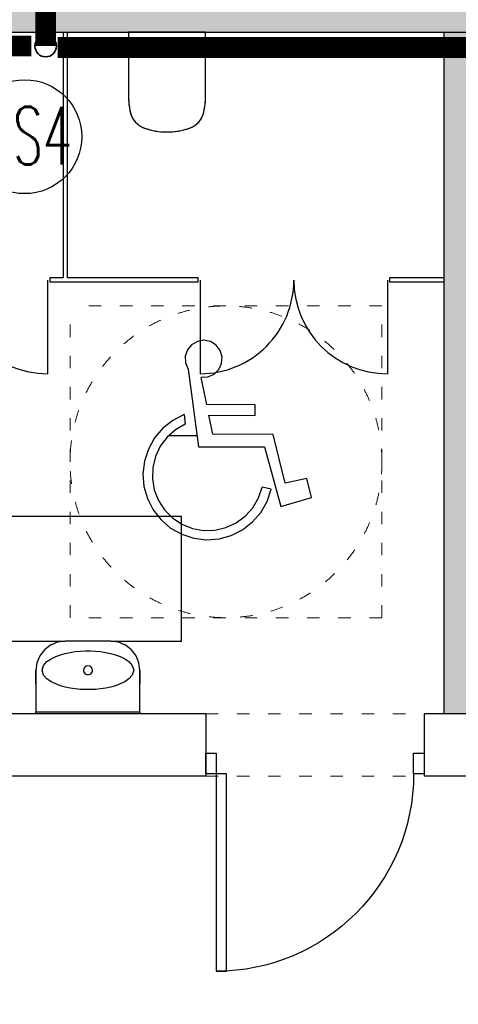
# Model space of a CAD drawing. Header units: millimetres. Extents: x 3698380 to 4312681, y 939872 to 1104488.
# Tile 47 of 93: x 3979701 to 3981810, y 1046533 to 1051270. Entities that reach past the tile are written whole.
import ezdxf
from ezdxf.lldxf.tags import DXFTag

# ---------------------------------------------------------------- set-up
doc = ezdxf.new("R2010")
doc.units = ezdxf.units.MM
doc.header["$LTSCALE"] = 10
for name, pattern in [('ACAD_ISO03W100', [30, 12, -18]), ('ACAD_ISO10W100', [18, 12, -3, 0, -3]), ('CENTER', [2, 1.25, -0.25, 0.25, -0.25])]:
    doc.linetypes.add(name, pattern=pattern)
for name, color, linetype, lineweight in [('0 20 cienka', 8, 'Continuous', 20), ('A-DOOR', 7, 'Continuous', 9), ('HVAC_KS_odpływowe', 22, 'Continuous', 35), ('HVAC_KS_podposadz', 96, 'DASHED', 60), ('HVAC_KS_podstropowa', 54, 'ACAD_ISO10W100', 35), ('IS_Grafika', 7, 'Continuous', 20), ('P-SANR-FIXT', 7, 'Continuous', 9)]:
    doc.layers.add(name, color=color, linetype=linetype, lineweight=lineweight)
for name, color, linetype in [('15_LINIA_CIENKA', 1, 'Continuous'), ('A_bloki', 252, 'Continuous'), ('A_kreskowanie', 8, 'Continuous'), ('A_podciąg', 8, '300118_49_XR_0034$0$300118_49_XR_0033$0$( Dashed )'), ('A_sc_istn', 252, 'Continuous'), ('A_sc_proj', 2, 'Continuous'), ('A_stolarka', 252, 'Continuous'), ('A_wymiary', 1, 'Continuous'), ('MUREK', 6, 'Continuous'), ('W', 8, 'CENTER')]:
    doc.layers.add(name, color=color, linetype=linetype)
doc.styles.add('253.Legenda_wodkan$0$simplex', font='simplex.shx')
tags = doc.linetypes.add('300118_49_XR_0034$0$300118_49_XR_0033$0$( Dashed )', pattern=[0.75, 0.5, -0.25]).pattern_tags.tags
tags[6:7] = [DXFTag(74, 4), DXFTag(75, 0), DXFTag(340, '0'), DXFTag(46, 1.0), DXFTag(50, 0.0), DXFTag(44, 0.0), DXFTag(45, 0.0)]
tags[4:5] = [DXFTag(74, 4), DXFTag(75, 0), DXFTag(340, '0'), DXFTag(46, 1.0), DXFTag(50, 0.0), DXFTag(44, 0.0), DXFTag(45, 0.0)]
tags = doc.linetypes.add('DASHED', pattern=[19.049999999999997, 12.7, -6.35]).pattern_tags.tags
tags[6:7] = [DXFTag(74, 4), DXFTag(75, 0), DXFTag(340, '0'), DXFTag(46, 1.0), DXFTag(50, 0.0), DXFTag(44, 0.0), DXFTag(45, 0.0)]
tags[4:5] = [DXFTag(74, 4), DXFTag(75, 0), DXFTag(340, '0'), DXFTag(46, 1.0), DXFTag(50, 0.0), DXFTag(44, 0.0), DXFTag(45, 0.0)]

# ---------------------------------------------------------------- blocks, each defined once
blk = doc.blocks.new('BS_WC WISZĄCE 2 - PlumbingFixture_GroheLimited_EuroCeramicFloorstandingWC_39329000_METRIC - 39329000-V9-1 PIĘTRO')
at = {"layer": 'A_bloki'}
for p, q in [((-18.54370962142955, 30.72252074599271), (-18.54370962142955, 8.59727950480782)), ((18.54370962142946, 8.59727950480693), (18.54370962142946, 30.72252074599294)), ((-18.54370962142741, 8.597279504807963), (-18.54370962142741, 8.229790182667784e-12)), ((-10.23779300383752, 5.425816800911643), (-10.23779300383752, 4.104463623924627)), ((-5.264949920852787, 4.104463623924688), (-5.264949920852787, 5.358769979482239)), ((5.26494992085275, 5.358771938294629), (5.26494992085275, 4.104463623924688)), ((10.23779300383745, 4.104463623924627), (10.23779300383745, 5.425817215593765)), ((18.54370962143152, 6.064055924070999e-12), (18.54370962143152, 8.597279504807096)), ((-18.54370962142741, 8.229790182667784e-12), (18.54370962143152, 6.064055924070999e-12)), ((-10.2377930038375, 4.104463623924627), (-7.751371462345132, 2.668927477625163)), ((-7.751371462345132, 2.668927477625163), (-5.264949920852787, 4.104463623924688)), ((5.264949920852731, 4.104463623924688), (7.751371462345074, 2.668927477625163)), ((7.751371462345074, 2.668927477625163), (10.23779300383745, 4.104463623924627))]:
    blk.add_line(p, q, dxfattribs=at)
at = {"layer": 'A_bloki', "flags": 128}
for points in [[(-5.51336511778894, 47.56143922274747), (-6.162036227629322, 47.45123421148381), (-7.45033142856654, 47.17895055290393), (-8.72670768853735, 46.8553666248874), (-9.989123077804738, 46.48100009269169), (-10.72118655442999, 46.23840201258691)], [(-0.07288132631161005, 48.02701093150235), (-0.9311025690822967, 48.01989898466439), (-2.246322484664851, 47.95634200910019), (-3.557948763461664, 47.84024110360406), (-4.863883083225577, 47.67178200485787), (-5.359352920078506, 47.5876048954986)], [(10.721186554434, 46.23840201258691), (9.467886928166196, 46.64223732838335), (8.199440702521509, 46.99563100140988), (6.917877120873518, 47.29801767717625), (5.625246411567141, 47.54891360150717), (4.323616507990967, 47.74791739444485), (3.01506974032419, 47.89471069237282), (1.701699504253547, 47.98905865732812), (0.3856069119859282, 48.03081035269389), (0.05966649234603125, 48.0281093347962)], [(-10.72118655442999, 46.23840201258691), (-11.12443547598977, 46.09042121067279), (-11.52144418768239, 45.92643312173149), (-11.91157756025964, 45.74670009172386), (-12.29421146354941, 45.55150965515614), (-12.66873376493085, 45.34117407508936), (-13.0345453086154, 45.11602984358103), (-13.39106087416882, 44.87643714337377), (-13.7377101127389, 44.62277927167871), (-14.07393845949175, 44.35546202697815), (-14.39920802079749, 44.07491305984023), (-14.71299843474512, 43.78158118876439), (-15.0148077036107, 43.47593568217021), (-15.30415299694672, 43.15846550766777), (-15.58057142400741, 42.82967854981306), (-15.84362077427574, 42.49010079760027), (-16.09288022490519, 42.14027550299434), (-16.32795101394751, 41.78076231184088), (-16.5484570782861, 41.41213636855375), (-16.75404565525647, 41.03498739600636), (-16.94438784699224, 40.64991875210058), (-17.11917914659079, 40.25754646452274), (-17.27813992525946, 39.85849824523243), (-17.42101587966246, 39.45341248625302), (-17.54757843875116, 39.04293723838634), (-17.65762512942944, 38.62772917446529), (-17.71417994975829, 38.38333278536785)], [(17.71417994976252, 38.38333278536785), (17.61386127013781, 38.8009979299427), (17.49692068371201, 39.21431730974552), (17.36354527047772, 39.62262970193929), (17.21394840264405, 40.02528189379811), (17.04836940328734, 40.42162972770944), (16.86707316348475, 40.81103913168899), (16.67034971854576, 41.19288713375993), (16.45851378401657, 41.56656285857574), (16.23190425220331, 41.93146850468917), (15.99088365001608, 42.2870203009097), (15.73583755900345, 42.63264944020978), (15.46717399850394, 42.96780298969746), (15.18532277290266, 43.2919447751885), (14.89073478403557, 43.60455623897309), (14.58388130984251, 43.90513726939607), (14.26525325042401, 44.19320700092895), (13.93536034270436, 44.46830458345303), (13.59473034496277, 44.72998991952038), (13.24390819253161, 44.97784436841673), (12.88345512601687, 45.21147141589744), (12.5139477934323, 45.43049730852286), (12.13597732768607, 45.6345716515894), (11.75014840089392, 45.82336796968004), (11.35707825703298, 45.99658422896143), (10.95739572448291, 46.1539433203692), (10.721186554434, 46.23840201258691)], [(-17.71417994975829, 38.38333278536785), (-17.99256683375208, 36.97919694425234), (-18.2145805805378, 35.5650517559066), (-18.31455525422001, 34.70500495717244)], [(18.31993712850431, 34.67203175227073), (18.28633751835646, 35.00690711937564), (18.08658620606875, 36.42436827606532), (17.83031134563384, 37.83270769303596), (17.71417994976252, 38.38333278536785)], [(-18.34100522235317, 34.4774652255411), (-18.37986601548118, 34.14315955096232), (-18.4881587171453, 32.71579505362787), (-18.53928544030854, 31.28524174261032), (-18.54370962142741, 30.72252074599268)], [(18.54370962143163, 30.72252074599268), (18.51508219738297, 32.15370109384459), (18.42924572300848, 33.58259185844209), (18.34280615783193, 34.44410426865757)]]:
    blk.add_lwpolyline(points, dxfattribs=at)
at = {"layer": 'A_bloki'}
for centre, radius, start, end in [((-3.553157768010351e-14, 15.11200679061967), 32.92106196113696, 70.99422536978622, 109.0057746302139), ((-7.22378424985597, 36.08453277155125), 10.73931484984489, 109.0057746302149, 167.639929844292), ((7.223784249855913, 36.08453277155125), 10.73931484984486, 12.36007015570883, 70.994225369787), ((17.24534205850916, 30.72252074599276), 35.78905167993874, 167.6399298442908, 179.9999999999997), ((-17.24534205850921, 30.72252074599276), 35.78905167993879, 359.9999999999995, 12.36007015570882), ((-15.4437096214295, 8.597279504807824), 3.100000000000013, 179.9999999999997, 214.9859629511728), ((15.44370962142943, 8.597279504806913), 3.100000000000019, 325.0140370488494, 359.9999999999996)]:
    blk.add_arc(centre, radius, start, end, dxfattribs=at)
for points, knots in [([(-17.98351650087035, 6.819814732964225), (-17.86784848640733, 6.660448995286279), (-17.61573005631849, 6.364490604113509), (-17.23861880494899, 6.078665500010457), (-16.95787159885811, 5.918770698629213), (-16.79138086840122, 5.839097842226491), (-16.66420968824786, 5.785944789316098), (-16.53468892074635, 5.737780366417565), (-16.40260448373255, 5.694259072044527), (-16.26799518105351, 5.656748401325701), (-16.13082796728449, 5.626180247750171), (-15.9911043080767, 5.602104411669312), (-15.80141332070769, 5.576589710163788), (-15.65532375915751, 5.564636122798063), (-15.55623284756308, 5.559441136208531)], [-1, -1, -1, -1, -0.8, -0.6, -0.5, -0.45, -0.4, -0.35, -0.3, -0.25, -0.2, -0.15, -0.1, 0, 0, 0, 0]), ([(15.55623284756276, 5.559441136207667), (15.70467278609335, 5.567196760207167), (15.88554221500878, 5.584698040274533), (16.09556074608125, 5.620054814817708), (16.23370629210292, 5.647909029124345), (16.40293418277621, 5.692953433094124), (16.56744773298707, 5.749334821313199), (16.69608002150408, 5.798994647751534), (16.88654574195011, 5.880280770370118), (17.20110647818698, 6.050164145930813), (17.61562797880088, 6.364429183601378), (17.86783597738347, 6.660435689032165), (17.983516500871, 6.81981473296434)], [-1, -1, -1, -1, -0.85, -0.8125, -0.7749999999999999, -0.7, -0.625, -0.5875, -0.55, -0.4, -0.2, 0, 0, 0, 0])]:
    blk.add_open_spline(points, degree=3, knots=knots, dxfattribs=at)
blk.add_open_spline([(-15.55623284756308, 5.559441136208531), (-14.52001335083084, 5.523986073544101), (-12.44729499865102, 5.463103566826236), (-9.337274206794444, 5.400771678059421), (-6.226625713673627, 5.352943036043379), (-3.115191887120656, 5.332298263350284), (-0.0002894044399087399, 5.329751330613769), (3.114639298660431, 5.332295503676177), (6.226330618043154, 5.35293982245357), (9.337242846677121, 5.40077078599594), (12.4473205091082, 5.463103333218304), (14.5200342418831, 5.523986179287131), (15.55623284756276, 5.559441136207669)], degree=3, dxfattribs=at)
blk = doc.blocks.new('Umywalka toaletowa - 35x50 cm-976482-1 PIĘTRO')
at = {"layer": 'A_bloki'}
for p, q in [((11.00000000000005, 34.99999999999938), (-10.99999999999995, 34.99999999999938)), ((-24.99999999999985, 20.99999999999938), (-24.99999999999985, 0.9999999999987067)), ((25.00000000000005, 0.9999999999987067), (25.00000000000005, 20.99999999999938)), ((-24.99999999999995, 0.9999999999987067), (25.00000000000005, 0.9999999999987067))]:
    blk.add_line(p, q, dxfattribs=at)
at = {"layer": 'A_bloki', "flags": 128}
for points in [[(-10.99999999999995, 34.99999999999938), (-14.62346602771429, 34.52295895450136), (-17.99999858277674, 33.12435337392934), (-20.89949493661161, 30.89949493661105), (-23.12435337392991, 27.99999858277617), (-24.52295895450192, 24.62346602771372), (-24.99999999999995, 20.99999999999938)], [(25.00000000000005, 20.99999999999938), (24.52295895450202, 24.62346602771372), (23.12435337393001, 27.99999858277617), (20.89949493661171, 30.89949493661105), (17.99999858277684, 33.12435337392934), (14.62346602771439, 34.52295895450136), (11.00000000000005, 34.99999999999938)], [(-22, 20.99999999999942), (-21.31787070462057, 23.30611519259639), (-19.71241558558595, 25.1441487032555), (-17.71818544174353, 26.53251656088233), (-15.52500024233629, 27.61293609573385), (-13.24239032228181, 28.45314493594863), (-10.89961226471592, 29.10734323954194), (-8.503794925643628, 29.60789312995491), (-6.088386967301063, 29.96880537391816), (-3.660837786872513, 30.2032084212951), (-1.218465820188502, 30.319007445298), (1.22197154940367, 30.31892482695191), (3.662323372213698, 30.20310204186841), (6.087405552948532, 29.96892527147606), (8.50903219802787, 29.60696157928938), (10.89662272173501, 29.10806648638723), (13.23706187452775, 28.45484834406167), (15.52654423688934, 27.61228363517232), (17.71262779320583, 26.53571856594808), (19.71801601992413, 25.13935062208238), (21.31455275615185, 23.3116284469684), (22, 20.99999999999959)], [(-25.00000000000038, 14.5513859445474), (-25.00000000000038, 15.38581467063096), (-25.00000000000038, 17.304047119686), (-25.00000000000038, 19.17255229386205), (-25.00000000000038, 20.99999999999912)], [(22, 20.99999999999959), (21.31455275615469, 18.68837155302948), (19.71801601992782, 16.86064937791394), (17.71262779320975, 15.46428143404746), (15.52654423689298, 14.38771636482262), (13.23706187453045, 13.54515165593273), (10.89662272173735, 12.89193351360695), (8.509032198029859, 12.39303842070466), (6.087405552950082, 12.03107472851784), (3.662323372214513, 11.79689795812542), (1.221971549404, 11.68107517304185), (-1.218465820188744, 11.68099255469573), (-3.660837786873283, 11.79679157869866), (-6.088386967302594, 12.03119462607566), (-8.503794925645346, 12.39210687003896), (-10.89961226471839, 12.8926567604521), (-13.24239032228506, 13.54685506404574), (-15.52500024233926, 14.38706390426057), (-17.71818544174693, 15.46748343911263), (-19.71241558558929, 16.85585129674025), (-21.31787070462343, 18.69388480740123), (-22, 20.99999999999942)], [(24.99999999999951, 20.99999999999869), (24.99999999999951, 19.17255229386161), (24.99999999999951, 17.30404711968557), (24.99999999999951, 15.38581467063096), (24.99999999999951, 14.55138594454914)], [(-25.00000000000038, -4.331468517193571e-13), (-25.00000000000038, 0.7225538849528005), (-25.00000000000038, 0.8825752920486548)], [(24.99999999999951, 0.8562640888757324), (24.99999999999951, 0.7225538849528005), (24.99999999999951, -8.662937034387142e-13)]]:
    blk.add_lwpolyline(points, dxfattribs=at)
at = {"layer": 'A_bloki'}
for centre, radius, start, end in [((-1.174046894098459e-31, 20.99999999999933), 2.187500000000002, 3.81666561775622e-14, 179.9999999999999), ((-3.978748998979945e-17, 20.99999999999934), 2.187500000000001, 180, 2.544443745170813e-13)]:
    blk.add_arc(centre, radius, start, end, dxfattribs=at)
for points in [[(-24.99999999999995, -6.155386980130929e-27), (-24.99999999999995, 0.222222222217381), (-24.99999999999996, 0.5925925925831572), (-24.99999999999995, 0.9259259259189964), (-24.99999999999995, 0.9999999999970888), (-24.99999999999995, 0.9999999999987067)], [(25.00000000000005, 0.9999999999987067), (25.00000000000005, 0.999999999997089), (25.00000000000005, 0.9259259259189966), (25.00000000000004, 0.5925925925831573), (25.00000000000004, 0.222222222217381), (25.00000000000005, 1.566648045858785e-17)]]:
    blk.add_open_spline(points, degree=3, dxfattribs=at)
at = {"layer": 'A_podciąg'}
for p, q in [((-45.00000000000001, 94.99999999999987), (-45.00000000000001, 34.99999999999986)), ((45, 94.99999999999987), (-45, 94.99999999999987)), ((45, 34.99999999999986), (45, 94.99999999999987)), ((-45.00000000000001, 34.99999999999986), (-11.00000000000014, 34.99999999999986)), ((11.00000000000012, 34.99999999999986), (44.99999999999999, 34.99999999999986))]:
    blk.add_line(p, q, dxfattribs=at)
blk = doc.blocks.new('Drzwi-dwuskrzydłowe-panelowe - D 80x200 OŚCIEŻNICA-1 DRZWI-5-976485-1 PIĘTRO')
at = {"layer": 'A_bloki'}
for p, q in [((-45, -1.015187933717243e-14), (-45, -44.99999999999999)), ((44.99999999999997, -1.015187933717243e-14), (44.99999999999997, -44.99999999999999))]:
    blk.add_line(p, q, dxfattribs=at)
for centre, radius, start, end in [((-45.00000000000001, 0), 44.99999999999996, 270, 3.62583233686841e-13), ((44.99999999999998, 0), 45.00000000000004, 179.9999999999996, 269.9999999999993)]:
    blk.add_arc(centre, radius, start, end, dxfattribs=at)
blk = doc.blocks.new('A$C39F57054')
at = {"layer": '15_LINIA_CIENKA', "color": 8, "lineweight": 25}
for p, q in [((21.78449639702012, 79.55236605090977), (19.47442428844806, 78.2085533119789)), ((24.42062833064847, 79.99202747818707), (21.78449639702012, 79.55236605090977)), ((27.04182348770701, 79.47066523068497), (24.42062833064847, 79.99202747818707)), ((29.30901741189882, 78.05572007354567), (27.04182348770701, 79.47066523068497)), ((17.7892311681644, 76.13441803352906), (16.94690503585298, 73.59825979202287)), ((19.47442428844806, 78.2085533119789), (17.7892311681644, 76.13441803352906)), ((30.92893744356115, 75.93022210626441), (29.30901741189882, 78.05572007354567)), ((31.69203897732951, 73.3691149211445), (30.92893744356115, 75.93022210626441)), ((16.94690503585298, 73.59825979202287), (17.0564049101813, 70.92814310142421)), ((31.49961108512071, 70.70369030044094), (31.69203897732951, 73.3691149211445)), ((17.0564049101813, 70.92814310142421), (18.10356670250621, 68.46946082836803)), ((18.10356670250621, 68.46946348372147), (22.27099543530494, 37.33878469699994)), ((28.46811557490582, 66.40792601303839), (30.37654525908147, 68.27873399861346)), ((30.37654525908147, 68.27873399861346), (31.49961108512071, 70.70369030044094)), ((25.53243016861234, 54.23263118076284), (23.32941357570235, 65.0169103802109)), ((23.35228111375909, 65.19376230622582), (26.0211867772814, 65.33326453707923)), ((26.0211867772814, 65.33326453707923), (28.46811557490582, 66.40792601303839)), ((45.01418242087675, 54.15263862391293), (25.53243016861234, 54.23263118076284)), ((44.99668239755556, 49.89134683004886), (45.01418242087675, 54.15263862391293)), ((11.91275569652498, 47.85713105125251), (7.928609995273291, 44.69779747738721)), ((16.43553432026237, 50.18090528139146), (11.91275569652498, 47.85713105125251)), ((16.43553564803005, 50.18090528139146), (16.94612870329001, 46.36677918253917)), ((27.96010248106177, 42.34860236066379), (26.40367274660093, 49.96769092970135)), ((26.40367274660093, 49.96769092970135), (44.99668239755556, 49.89134683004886)), ((7.928609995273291, 44.69779747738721), (4.635395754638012, 40.82367370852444)), ((13.01574452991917, 44.11568012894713), (9.621549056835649, 41.11664329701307)), ((16.94612604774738, 46.36677785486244), (13.01574452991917, 44.11568012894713)), ((4.635395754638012, 40.82367370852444), (2.158999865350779, 36.38285256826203)), ((9.621549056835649, 41.11664329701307), (6.903666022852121, 37.49347997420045)), ((52.20842873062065, 42.24903718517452), (27.96010248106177, 42.34860236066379)), ((57.0176396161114, 22.69261753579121), (52.20842873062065, 42.24903718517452)), ((2.158999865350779, 36.38285256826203), (0.5940854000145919, 31.54508953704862)), ((6.903666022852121, 37.49347997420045), (4.974300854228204, 33.39576929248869)), ((22.27099543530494, 37.33878469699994), (48.72371202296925, 37.23016940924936)), ((48.72371202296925, 37.23016940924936), (55.23871046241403, 13.29582881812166)), ((4.974300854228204, 33.39576929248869), (3.913105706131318, 28.99268165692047)), ((0.5940854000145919, 31.54508953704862), (0.0004730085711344, 26.49531365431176)), ((3.913105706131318, 28.99268165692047), (3.763891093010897, 24.46599469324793)), ((0.0004730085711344, 26.49531365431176), (0.4008542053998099, 21.42655839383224)), ((3.763891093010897, 24.46599469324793), (4.532817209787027, 20.00258871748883)), ((65.67735487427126, 24.57761525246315), (57.0176396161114, 22.69261753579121)), ((67.53583345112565, 17.02021986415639), (65.67735487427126, 24.57761525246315)), ((0.4008542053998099, 21.42655839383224), (1.779923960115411, 16.53258273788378)), ((4.532817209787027, 20.00258871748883), (6.188139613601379, 15.78673154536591)), ((46.29600425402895, 16.77124433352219), (47.74245862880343, 21.06323951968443)), ((51.36562866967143, 20.24064319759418), (47.74245995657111, 21.06323885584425)), ((49.76038438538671, 15.41611133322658), (51.36562999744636, 20.24064386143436)), ((1.779923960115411, 16.53258273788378), (4.084965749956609, 12.0004645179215)), ((44.011790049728, 12.86020105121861), (46.29600425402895, 16.77124433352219)), ((55.23871046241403, 13.29582881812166), (67.53583345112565, 17.02021986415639)), ((4.084965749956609, 12.0004645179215), (7.227866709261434, 8.003449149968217)), ((6.188139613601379, 15.78673154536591), (8.661519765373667, 11.99247115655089)), ((8.661519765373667, 11.99247115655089), (11.85084632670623, 8.776450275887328)), ((40.9841172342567, 9.491573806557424), (44.011790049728, 12.86020105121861)), ((47.24700375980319, 10.99611439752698), (49.76038438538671, 15.41611133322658)), ((7.227866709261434, 8.003449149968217), (11.08848584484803, 4.69432712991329)), ((11.85084632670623, 8.776450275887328), (15.62445073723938, 6.271439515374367)), ((37.3379806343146, 6.804433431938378), (40.9841172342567, 9.491573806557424)), ((43.92156390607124, 7.149612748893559), (47.24700375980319, 10.99611439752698)), ((11.08848584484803, 4.69432712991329), (15.51924656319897, 2.19959344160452)), ((15.62445073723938, 6.271439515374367), (19.82654303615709, 4.580856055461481)), ((19.82654303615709, 4.580856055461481), (24.28364351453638, 3.774494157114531)), ((28.81174467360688, 3.88564376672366), (33.22390781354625, 4.909716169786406)), ((33.22390781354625, 4.909716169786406), (37.3379806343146, 6.804433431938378)), ((35.36916415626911, 1.737699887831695), (39.91118357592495, 4.023643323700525)), ((39.91118357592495, 4.023643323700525), (43.92156390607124, 7.149612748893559)), ((15.51924656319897, 2.19959344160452), (20.35077795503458, 0.6146121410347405)), ((20.35077795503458, 0.6146121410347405), (25.39838919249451, -2.9044054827e-05)), ((24.28364351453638, 3.774494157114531), (28.81174467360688, 3.88564376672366)), ((25.39838919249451, -2.9044054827e-05), (30.46912954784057, 0.3791652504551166)), ((30.46912954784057, 0.3791652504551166), (35.36916415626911, 1.737699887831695))]:
    blk.add_line(p, q, dxfattribs=at)
at = {"layer": 'W', "color": 8, "linetype": 'Continuous', "ltscale": 4}
blk.add_line((21.68719493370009, 41.69977250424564), (10.28151244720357, 41.69977250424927), dxfattribs=at)
blk = doc.blocks.new('Drzwi-jednoskrzydłowe-panelowe - D-1 90x200 OŚCIEŻNICA-5 DRZWI-5-1256997-1 PIĘTRO')
at = {"layer": 'A_stolarka'}
for p, q in [((-47.49999999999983, 1.152238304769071e-12), (-52.49999999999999, 1.152238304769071e-12)), ((-52.49999999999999, 1.152238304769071e-12), (-52.49999999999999, -9.999999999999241)), ((-47.49999999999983, -9.999999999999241), (-47.49999999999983, 1.152238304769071e-12)), ((47.50000000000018, 1.152238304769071e-12), (47.50000000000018, -9.999999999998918)), ((52.5, 1.152238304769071e-12), (47.50000000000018, 1.152238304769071e-12)), ((52.5, -9.999999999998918), (52.5, 1.152238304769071e-12)), ((-52.49999999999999, -9.999999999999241), (-47.49999999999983, -9.999999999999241)), ((42.50000000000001, -9.999999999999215), (47.50000000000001, -9.999999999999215)), ((42.49999999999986, -104.9999999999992), (42.49999999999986, -9.999999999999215)), ((42.49999999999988, -9.999999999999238), (47.50000000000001, -9.999999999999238)), ((42.49999999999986, -104.9999999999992), (42.49999999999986, -9.999999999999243)), ((47.50000000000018, -9.999999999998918), (52.5, -9.999999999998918)), ((47.50000000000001, -9.999999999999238), (47.50000000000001, -104.9999999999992)), ((47.50000000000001, -9.999999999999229), (47.50000000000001, -104.9999999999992)), ((47.49999999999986, -104.9999999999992), (42.49999999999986, -104.9999999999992)), ((47.49999999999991, -104.9999999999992), (42.49999999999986, -104.9999999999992))]:
    blk.add_line(p, q, dxfattribs=at)
at = {"layer": 'A_stolarka', "lineweight": 18}
for p, q in [((-52.49999999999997, 1.1539302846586e-12), (-47.4999999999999, 1.1539302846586e-12)), ((-47.4999999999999, 1.1539302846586e-12), (-47.4999999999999, -9.999999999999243)), ((47.49999999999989, -9.999999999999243), (47.49999999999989, 1.1539302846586e-12)), ((47.49999999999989, 1.1539302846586e-12), (52.49999999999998, 1.1539302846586e-12)), ((-52.49999999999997, -9.999999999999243), (-52.49999999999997, -6.249999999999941)), ((52.49999999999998, -6.249999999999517), (52.49999999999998, -9.999999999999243)), ((-47.4999999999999, -9.999999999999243), (-52.49999999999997, -9.999999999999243)), ((52.49999999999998, -9.999999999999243), (47.49999999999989, -9.999999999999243))]:
    blk.add_line(p, q, dxfattribs=at)
at = {"layer": 'A_stolarka'}
blk.add_arc((47.50000000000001, -9.999999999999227), 95.00000000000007, 180.0000000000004, 269.9999999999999, dxfattribs=at)
blk = doc.blocks.new('d')
at = {"layer": 'A_kreskowanie', "ltscale": 2}
h = blk.add_hatch(color=252, dxfattribs=at)
h.dxf.hatch_style = 1
h.paths.add_polyline_path([(3731432.762027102, 791007.0220290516), (3731312.762027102, 791007.0220290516), (3731312.762027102, 789647.0220290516), (3731432.762027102, 789647.0220290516)])
h.paths.add_polyline_path([(3732874.74121824, 789327.0220290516), (3732874.741218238, 789347.0220290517), (3731432.762027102, 789347.0220290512), (3731432.762027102, 789227.0220290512), (3732874.74121824, 789227.0220290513)])
h.paths.add_polyline_path([(3732754.741218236, 789227.0220290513), (3732634.741218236, 789227.0220290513), (3732634.741218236, 789127.0220290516), (3732754.741218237, 789127.0220290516)])
h.paths.add_polyline_path([(3734281.525768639, 789347.0220290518), (3733874.741218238, 789347.0220290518), (3733874.741218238, 789227.0220290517), (3734281.525768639, 789227.0220290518)])
h.paths.add_polyline_path([(3734161.525768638, 791007.0220290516), (3734041.525768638, 791007.0220290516), (3734041.525768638, 790927.0220290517), (3734041.525768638, 790357.0220290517), (3734041.525768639, 789347.0220290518), (3734161.525768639, 789347.0220290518)])
h.paths.add_polyline_path([(3736381.898631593, 791007.0220290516), (3736261.898631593, 791007.0220290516), (3736261.898631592, 789347.0220290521), (3735463.648631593, 789347.0220290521), (3735314.741218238, 789347.022029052), (3735314.741218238, 789227.0220290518), (3736381.898631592, 789227.0220290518)])
h.paths.add_polyline_path([(3735583.648631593, 789227.0220290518), (3735463.648631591, 789227.0220290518), (3735463.648631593, 787727.0220290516), (3735583.648631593, 787727.0220290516)])
h.paths.add_polyline_path([(3732754.741218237, 788122.5584392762), (3732634.741218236, 788122.5584392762), (3732634.741218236, 787727.0220290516), (3732754.741218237, 787727.0220290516)])
h.paths.add_polyline_path([(3731432.762027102, 789527.0220290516), (3731312.762027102, 789527.0220290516), (3731312.762027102, 787727.0220290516), (3731432.762027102, 787727.0220290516)])
h.paths.add_polyline_path([(3730049.118100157, 787727.0220290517), (3729235.080024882, 787727.0220290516), (3729235.080024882, 787627.0220290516), (3729285.080024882, 787627.0220290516), (3729285.080024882, 787527.0220290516, 0.0278424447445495), (3729290.652833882, 787427.0220290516), (3730049.118100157, 787427.0220290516)])
h.paths.add_polyline_path([(3729285.080024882, 787527.0220290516), (3729235.080024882, 787527.0220290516), (3729235.080024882, 787427.0220290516), (3729290.652833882, 787427.0220290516, -0.02784244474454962)], flags=17)
h.paths.add_polyline_path([(3729285.080024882, 787627.0220290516), (3729235.080024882, 787627.0220290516), (3729235.080024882, 787527.0220290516), (3729285.080024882, 787527.0220290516)], flags=17)
h.paths.add_polyline_path([(3729114.741218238, 784607.0220290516), (3728714.741218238, 784607.0220290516), (3728714.741218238, 783607.0220290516), (3729114.741218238, 783607.0220290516)])
h.paths.add_polyline_path([(3729220.6646974, 783607.0220290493), (3729114.741218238, 783607.0220290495), (3729114.741218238, 783487.0220290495), (3729220.6646974, 783487.0220290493)])
h.paths.add_polyline_path([(3729309.741218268, 783607.0220290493), (3729220.6646974, 783607.0220290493), (3729220.6646974, 783487.0220290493), (3729309.741218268, 783487.0220290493)])
h.paths.add_polyline_path([(3732204.741218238, 783607.0220290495), (3730709.741218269, 783607.0220290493), (3730709.741218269, 783487.0220290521), (3732204.741218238, 783487.0220290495)])
h.paths.add_polyline_path([(3732324.741218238, 783707.0220290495), (3732204.741218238, 783707.0220290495), (3732204.741218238, 781627.0220290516), (3732324.741218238, 781627.0220290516)])
h.paths.add_polyline_path([(3735344.741218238, 786027.0220290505), (3735224.741218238, 786027.0220290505), (3732324.741218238, 786027.0220290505), (3732324.741218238, 785907.0220290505), (3735224.741218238, 785907.0220290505), (3735224.741218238, 781627.0220290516), (3735344.741218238, 781627.0220290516)])
h.paths.add_polyline_path([(3744114.741218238, 791127.0220290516), (3735314.741218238, 791127.0220290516), (3735314.741218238, 791007.0220290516), (3744114.741218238, 791007.0220290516)])
h.paths.add_polyline_path([(3740100.048347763, 791007.0220290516), (3739980.048347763, 791007.0220290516), (3739980.048347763, 787727.0220290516), (3740100.048347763, 787727.0220290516)])
h.paths.add_polyline_path([(3742214.741218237, 791007.0220290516), (3742094.741218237, 791007.0220290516), (3742094.741218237, 787727.0220290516), (3742214.741218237, 787727.0220290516)])
h.paths.add_polyline_path([(3727024.741218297, 793327.0220290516), (3726904.741218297, 793327.0220290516), (3726904.741218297, 789127.0220290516), (3727024.741218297, 789127.0220290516)])
at = {"layer": '0 20 cienka', "color": 252, "linetype": 'ACAD_ISO03W100', "ltscale": 0.5}
for p, q in [((3738182.913270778, 788189.9762291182), (3738182.913270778, 789689.9762291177)), ((3739682.913270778, 789689.9762291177), (3738182.913270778, 789689.9762291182)), ((3739682.913270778, 788189.9762291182), (3739682.913270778, 789689.9762291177)), ((3739682.913270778, 788189.9762291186), (3738182.913270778, 788189.9762291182)), ((3738835.513550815, 787727.0220290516), (3739885.513550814, 787727.0220290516)), ((3738835.513550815, 787427.0220290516), (3739885.513550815, 787427.0220290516))]:
    blk.add_line(p, q, dxfattribs=at)
blk.add_circle((3738932.913270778, 788939.9762291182), 749.9999999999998, dxfattribs=at)
at = {"layer": 'A_sc_istn', "color": 252}
for points in [[(3738835.513550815, 787727.0220290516), (3734254.741218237, 787727.0220290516)], [(3740194.583144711, 787727.0220290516), (3739885.513550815, 787727.0220290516)], [(3738835.513550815, 787427.0220290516), (3734254.741218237, 787427.0220290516)], [(3740194.583144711, 787427.0220290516), (3739885.513550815, 787427.0220290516)]]:
    blk.add_lwpolyline(points, dxfattribs=at)
at = {"layer": 'A_sc_proj', "color": 252, "ltscale": 2}
for p, q in [((3739980.048347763, 791007.0220290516), (3739980.048347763, 787727.0220290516)), ((3738835.513550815, 787727.0220290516), (3738835.513550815, 787427.0220290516)), ((3739885.513550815, 787727.0220290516), (3739885.513550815, 787427.0220290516))]:
    blk.add_line(p, q, dxfattribs=at)
blk.add_lwpolyline([(3729114.741218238, 791007.0220290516), (3744114.741218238, 791007.0220290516)], dxfattribs=at)
at = {"layer": 'A_sc_proj', "color": 252}
for points in [[(3738150.513550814, 791007.0220290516), (3738150.513550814, 789825.1943198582), (3738085.138550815, 789825.1943198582), (3738085.138550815, 789805.1943198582), (3738799.138550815, 789805.1943198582), (3738799.138550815, 789825.1943198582), (3738170.513550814, 789825.1943198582), (3738170.513550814, 791007.0220290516)], [(3739980.048347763, 789825.1943198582), (3739719.138550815, 789825.1943198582), (3739719.138550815, 789805.1943198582), (3739980.048347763, 789805.1943198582)]]:
    blk.add_lwpolyline(points, dxfattribs=at)
at = {"layer": 'A-DOOR', "color": 252, "yscale": 10, "zscale": 10}
for name, p, xscale in [('Drzwi-dwuskrzydłowe-panelowe - D 80x200 OŚCIEŻNICA-1 DRZWI-5-976485-1 PIĘTRO', (3737625.141425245, 789813.5859108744), 10), ('Drzwi-dwuskrzydłowe-panelowe - D 80x200 OŚCIEŻNICA-1 DRZWI-5-976485-1 PIĘTRO', (3739259.141425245, 789813.5859108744), 10), ('Drzwi-jednoskrzydłowe-panelowe - D-1 90x200 OŚCIEŻNICA-5 DRZWI-5-1256997-1 PIĘTRO', (3739360.513550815, 787538.7318754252), -10)]:
    blk.add_blockref(name, p, dxfattribs=dict(at, xscale=xscale))
at = {"layer": 'A_bloki', "color": 252, "xscale": 10, "yscale": 10, "zscale": 10, "rotation": 180}
blk.add_blockref('BS_WC WISZĄCE 2 - PlumbingFixture_GroheLimited_EuroCeramicFloorstandingWC_39329000_METRIC - 39329000-V9-1 PIĘTRO', (3738649.513550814, 791007.0220290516), dxfattribs=at)
at = {"layer": 'MUREK', "color": 252, "ltscale": 30, "xscale": 11.99999999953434, "yscale": 11.99999999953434, "zscale": 11.99999999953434}
blk.add_blockref('A$C39F57054', (3738533.873889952, 788564.5897343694), dxfattribs=at)
at = {"layer": 'P-SANR-FIXT', "color": 252, "xscale": 10, "yscale": 10, "zscale": 10}
blk.add_blockref('Umywalka toaletowa - 35x50 cm-976482-1 PIĘTRO', (3738269.273631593, 787727.0220290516), dxfattribs=at)

msp = doc.modelspace()

# ---------------------------------------------------------------- block references
at = {"layer": 'A_wymiary'}
msp.add_blockref('d', (241760.1187590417, 260202.7288855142), dxfattribs=at)

# ---------------------------------------------------------------- next in the draw order: linework, layer by layer
at = {"layer": 'HVAC_KS_odpływowe'}
msp.add_circle((3979825.770883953, 1051142.75744399), 51.8450625, dxfattribs=at)
at = {"layer": 'HVAC_KS_podposadz', "ltscale": 2, "const_width": 100}
msp.add_lwpolyline([(3979825.770883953, 1051142.75744399), (3979825.770883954, 1051745.744772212), (3980229.413238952, 1052138.439167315)], dxfattribs=at)
at = {"layer": 'HVAC_KS_podstropowa', "ltscale": 2, "const_width": 100}
for points in [[(3971326.331658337, 1053955.299435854), (3971326.331658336, 1051143.451814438), (3979757.763443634, 1051143.451814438)], [(3979884.280960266, 1051135.918064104), (3984001.962658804, 1051135.918064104)]]:
    msp.add_lwpolyline(points, dxfattribs=at)
at = {"layer": 'IS_Grafika', "lineweight": 30}
msp.add_circle((3979725.560338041, 1050706.907121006, 5.443463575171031e-05), 274.0960862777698, dxfattribs=at)

# ---------------------------------------------------------------- next in the draw order: texts
at = {"layer": 'HVAC_KS_odpływowe', "color": 0, "style": '253.Legenda_wodkan$0$simplex', "width": 0.6}
msp.add_text('KS4', height=277.2, dxfattribs=at).set_placement((3979518.920338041, 1050573.347121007, 5.443463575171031e-05))

doc.saveas('drawing.dxf')
